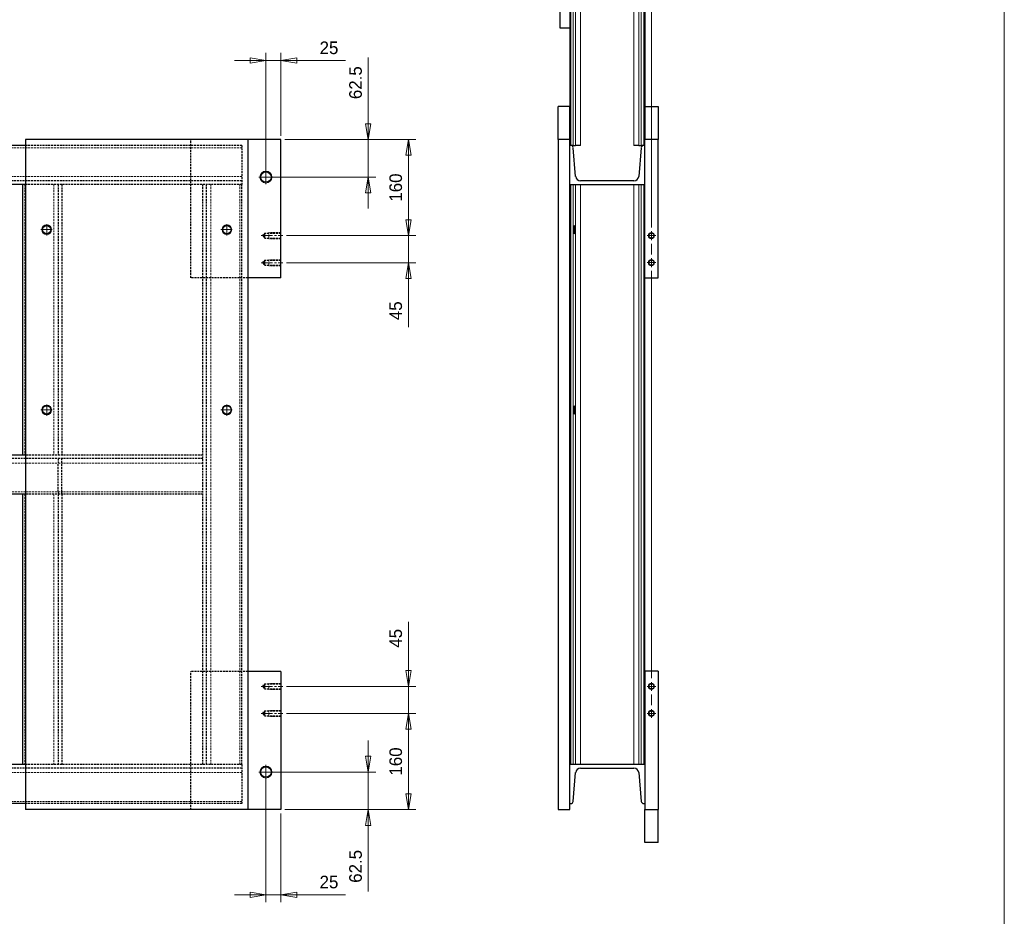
# Model space of a CAD drawing. Header units: millimetres. Extents: x -46 to 5058, y -79 to 3597.
# Tile 12 of 13: x 3341 to 4980, y 839 to 2331. Entities that reach past the tile are written whole.
import ezdxf

# ---------------------------------------------------------------- set-up
doc = ezdxf.new("R2010")
doc.units = ezdxf.units.MM
doc.linetypes.add('CENTER2', pattern=[28.575, 19.05, -3.175, 3.175, -3.175])
doc.linetypes.add('HIDDEN2', pattern=[4.7625, 3.175, -1.5875])
doc.layers.get('0').update_dxf_attribs({"color": 157, "lineweight": 0})
doc.styles.add('Default', font='txt')
doc.dimstyles.new('Default', dxfattribs={"dimtxt": 3.5, "dimasz": 4.375, "dimexe": 2.1, "dimexo": 1.05, "dimgap": 1.75, "dimtad": 1, "dimdsep": 46, "dimtxsty": 'Default', "dimblk": 'CLOSED', "dimcen": 0.09, "dimclrt": 13, "dimadec": 0, "dimazin": 0, "dimtfac": 0.4, "dimtdec": 3, "dimtmove": 0, "dimatfit": 3, "dimldrblk": 'CLOSED', "dimfxl": 10.01, "dimtolj": 1, "dimarcsym": 0})

# ---------------------------------------------------------------- blocks, each defined once
blk = doc.blocks.new('_Closed')
at = {"color": 0, "linetype": 'ByBlock', "lineweight": -2}
for p, q in [((-1, 0.166667), (0, 0)), ((-1, 0.166667), (-1, -0.166667)), ((0, 0), (-1, -0.166667)), ((0, 0), (-1, 0))]:
    blk.add_line(p, q, dxfattribs=at)
blk = doc.blocks.new('*D20')
at = {"color": 0, "linetype": 'Continuous', "lineweight": -2}
for p, q in [((3782.1, 2131.8), (4000.6, 2131.8)), ((3988, 2105.5), (3988, 1998)), ((3785.1, 1971.8), (4000.6, 1971.8))]:
    blk.add_line(p, q, dxfattribs=at)
at = {"layer": 'Defpoints', "color": 0}
for p in [(3775.8, 2131.8), (3778.8, 1971.8), (3988, 1971.8)]:
    blk.add_point(p, dxfattribs=at)
at = {"color": 0, "lineweight": -2, "xscale": 26.25, "yscale": 26.25, "zscale": 26.25}
for p, rotation in [((3988, 2131.8), 90), ((3988, 1971.8), 270)]:
    blk.add_blockref('_Closed', p, dxfattribs=dict(at, rotation=rotation))
at = {"color": 13, "lineweight": 0, "insert": (3967, 2051.8), "char_height": 21, "attachment_point": 5, "rotation": 90, "style": 'Default'}
blk.add_mtext('\\A1;160', dxfattribs=at)
blk = doc.blocks.new('*D21')
at = {"color": 0, "linetype": 'Continuous', "lineweight": -2}
for p, q in [((3988, 1998), (3988, 2024.3)), ((3785.1, 1971.8), (4000.6, 1971.8)), ((3988, 1971.8), (3988, 1926.8)), ((3785.1, 1926.8), (4000.6, 1926.8)), ((3988, 1926.8), (3988, 1819.3)), ((3988, 1900.5), (3988, 1874.3))]:
    blk.add_line(p, q, dxfattribs=at)
at = {"layer": 'Defpoints', "color": 0}
for p in [(3778.8, 1971.8), (3778.8, 1926.8), (3988, 1926.8)]:
    blk.add_point(p, dxfattribs=at)
at = {"color": 0, "lineweight": -2, "xscale": 26.25, "yscale": 26.25, "zscale": 26.25}
for p, rotation in [((3988, 1971.8), 270), ((3988, 1926.8), 90)]:
    blk.add_blockref('_Closed', p, dxfattribs=dict(at, rotation=rotation))
at = {"color": 13, "lineweight": 0, "insert": (3967, 1846.8), "char_height": 21, "attachment_point": 5, "rotation": 90, "style": 'Default'}
blk.add_mtext('\\A1;45', dxfattribs=at)
blk = doc.blocks.new('*D22')
at = {"color": 0, "linetype": 'Continuous', "lineweight": -2}
for p, q in [((3921.1, 2131.8), (3921.1, 2268.3)), ((3921.1, 2158), (3921.1, 2184.3)), ((3782.1, 2131.8), (3933.7, 2131.8)), ((3921.1, 2069.3), (3921.1, 2131.8)), ((3757.1, 2069.3), (3933.7, 2069.3)), ((3921.1, 2043), (3921.1, 2016.8))]:
    blk.add_line(p, q, dxfattribs=at)
at = {"layer": 'Defpoints', "color": 0}
for p in [(3775.8, 2131.8), (3921.1, 2131.8), (3750.8, 2069.3)]:
    blk.add_point(p, dxfattribs=at)
at = {"color": 0, "lineweight": -2, "xscale": 26.25, "yscale": 26.25, "zscale": 26.25}
for p, rotation in [((3921.1, 2131.8), 270), ((3921.1, 2069.3), 90)]:
    blk.add_blockref('_Closed', p, dxfattribs=dict(at, rotation=rotation))
at = {"color": 13, "lineweight": 0, "insert": (3900.1, 2226.3), "char_height": 21, "attachment_point": 5, "rotation": 90, "style": 'Default'}
blk.add_mtext('\\A1;62.5', dxfattribs=at)
blk = doc.blocks.new('*D23')
at = {"color": 0, "linetype": 'Continuous', "lineweight": -2}
for p, q in [((3724.6, 2263.2), (3698.3, 2263.2)), ((3750.8, 2075.6), (3750.8, 2275.8)), ((3775.8, 2263.2), (3750.8, 2263.2)), ((3775.8, 2138.1), (3775.8, 2275.8)), ((3775.8, 2263.2), (3883.3, 2263.2)), ((3802.1, 2263.2), (3828.3, 2263.2))]:
    blk.add_line(p, q, dxfattribs=at)
at = {"layer": 'Defpoints', "color": 0}
for p in [(3750.8, 2263.2), (3775.8, 2131.8), (3750.8, 2069.3)]:
    blk.add_point(p, dxfattribs=at)
at = {"color": 0, "lineweight": -2, "xscale": 26.25, "yscale": 26.25, "zscale": 26.25}
blk.add_blockref('_Closed', (3750.8, 2263.2), dxfattribs=at)
at = {"color": 0, "lineweight": -2, "xscale": 26.25, "yscale": 26.25, "zscale": 26.25, "rotation": 180}
blk.add_blockref('_Closed', (3775.8, 2263.2), dxfattribs=at)
at = {"color": 13, "lineweight": 0, "insert": (3855.8, 2284.2), "char_height": 21, "attachment_point": 5, "style": 'Default'}
blk.add_mtext('\\A1;25', dxfattribs=at)
blk = doc.blocks.new('*D28')
at = {"color": 0, "linetype": 'Continuous', "lineweight": -2}
for p, q in [((3921.1, 1105.5), (3921.1, 1131.8)), ((3757.1, 1079.3), (3933.7, 1079.3)), ((3921.1, 1079.3), (3921.1, 1016.8)), ((3782.1, 1016.8), (3933.7, 1016.8)), ((3921.1, 1016.8), (3921.1, 880.3)), ((3921.1, 990.5), (3921.1, 964.3))]:
    blk.add_line(p, q, dxfattribs=at)
at = {"layer": 'Defpoints', "color": 0}
for p in [(3750.8, 1079.3), (3775.8, 1016.8), (3921.1, 1016.8)]:
    blk.add_point(p, dxfattribs=at)
at = {"color": 0, "lineweight": -2, "xscale": 26.25, "yscale": 26.25, "zscale": 26.25}
for p, rotation in [((3921.1, 1079.3), 270), ((3921.1, 1016.8), 90)]:
    blk.add_blockref('_Closed', p, dxfattribs=dict(at, rotation=rotation))
at = {"color": 13, "lineweight": 0, "insert": (3900.1, 922.3), "char_height": 21, "attachment_point": 5, "rotation": 90, "style": 'Default'}
blk.add_mtext('\\A1;62.5', dxfattribs=at)
blk = doc.blocks.new('*D29')
at = {"color": 0, "linetype": 'Continuous', "lineweight": -2}
for p, q in [((3785.1, 1176.8), (4000.6, 1176.8)), ((3988, 1043), (3988, 1150.5)), ((3782.1, 1016.8), (4000.6, 1016.8))]:
    blk.add_line(p, q, dxfattribs=at)
at = {"layer": 'Defpoints', "color": 0}
for p in [(3778.8, 1176.8), (3988, 1176.8), (3775.8, 1016.8)]:
    blk.add_point(p, dxfattribs=at)
at = {"color": 0, "lineweight": -2, "xscale": 26.25, "yscale": 26.25, "zscale": 26.25}
for p, rotation in [((3988, 1176.8), 90), ((3988, 1016.8), 270)]:
    blk.add_blockref('_Closed', p, dxfattribs=dict(at, rotation=rotation))
at = {"color": 13, "lineweight": 0, "insert": (3967, 1096.8), "char_height": 21, "attachment_point": 5, "rotation": 90, "style": 'Default'}
blk.add_mtext('\\A1;160', dxfattribs=at)
blk = doc.blocks.new('*D30')
at = {"color": 0, "linetype": 'Continuous', "lineweight": -2}
for p, q in [((3988, 1221.8), (3988, 1329.3)), ((3988, 1248), (3988, 1274.3)), ((3785.1, 1221.8), (4000.6, 1221.8)), ((3988, 1176.8), (3988, 1221.8)), ((3785.1, 1176.8), (4000.6, 1176.8)), ((3988, 1150.5), (3988, 1124.3))]:
    blk.add_line(p, q, dxfattribs=at)
at = {"layer": 'Defpoints', "color": 0}
for p in [(3778.8, 1221.8), (3988, 1221.8), (3778.8, 1176.8)]:
    blk.add_point(p, dxfattribs=at)
at = {"color": 0, "lineweight": -2, "xscale": 26.25, "yscale": 26.25, "zscale": 26.25}
for p, rotation in [((3988, 1221.8), 270), ((3988, 1176.8), 90)]:
    blk.add_blockref('_Closed', p, dxfattribs=dict(at, rotation=rotation))
at = {"color": 13, "lineweight": 0, "insert": (3967, 1301.8), "char_height": 21, "attachment_point": 5, "rotation": 90, "style": 'Default'}
blk.add_mtext('\\A1;45', dxfattribs=at)
blk = doc.blocks.new('*D31')
at = {"color": 0, "linetype": 'Continuous', "lineweight": -2}
for p, q in [((3750.8, 1073), (3750.8, 862.5)), ((3775.8, 1010.5), (3775.8, 862.5)), ((3724.6, 875.1), (3698.3, 875.1)), ((3775.8, 875.1), (3750.8, 875.1)), ((3775.8, 875.1), (3883.3, 875.1)), ((3802.1, 875.1), (3828.3, 875.1))]:
    blk.add_line(p, q, dxfattribs=at)
at = {"layer": 'Defpoints', "color": 0}
for p in [(3750.8, 1079.3), (3775.8, 1016.8), (3750.8, 875.1)]:
    blk.add_point(p, dxfattribs=at)
at = {"color": 0, "lineweight": -2, "xscale": 26.25, "yscale": 26.25, "zscale": 26.25}
blk.add_blockref('_Closed', (3750.8, 875.1), dxfattribs=at)
at = {"color": 0, "lineweight": -2, "xscale": 26.25, "yscale": 26.25, "zscale": 26.25, "rotation": 180}
blk.add_blockref('_Closed', (3775.8, 875.1), dxfattribs=at)
at = {"color": 13, "lineweight": 0, "insert": (3855.8, 896.1), "char_height": 21, "attachment_point": 5, "style": 'Default'}
blk.add_mtext('\\A1;25', dxfattribs=at)
blk = doc.blocks.new('FORMAT')
at = {"color": 157, "linetype": 'Continuous', "lineweight": 0, "true_color": 0x44607b}
blk.add_line((4980, 60), (4980, 3504), dxfattribs=at)
blk = doc.blocks.new('.TD_DIMENSION_2', base_point=(4313.7, 1190.3))
at = {"color": 190, "linetype": 'Continuous', "true_color": 0x801eff}
for p, q in [((4392.5, 3070.6), (4392.5, 2820.3)), ((4403.5, 3070.6), (4403.5, 2973.1)), ((4353.1, 3058), (4392.5, 3058)), ((4392.5, 3058), (4403.5, 3058)), ((4403.5, 3058), (4485.8, 3058)), ((4392.5, 2793.2), (4392.5, 2775.3)), ((4392.5, 2748.2), (4392.5, 1985.3)), ((4392.5, 1958.2), (4392.5, 1940.3)), ((4392.5, 1913.2), (4392.5, 1235.3)), ((4392.5, 1208.2), (4392.5, 1190.3))]:
    blk.add_line(p, q, dxfattribs=at)
at = {"color": 23, "linetype": 'Continuous', "true_color": 0xc98a8a}
for points in [[(4366.2, 3063.1), (4392.5, 3058), (4366.2, 3052.9), (4366.2, 3063.1)], [(4429.7, 3063.1), (4403.5, 3058), (4429.7, 3052.9), (4429.7, 3063.1)]]:
    blk.add_lwpolyline(points, dxfattribs=at)
at = {"color": 23, "linetype": 'Continuous', "true_color": 0xc98a8a, "style": 'Default'}
blk.add_text('11', height=21, dxfattribs=at).set_placement((4444.9, 3068.5))
blk = doc.blocks.new('b', base_point=(4035.8, 1581.3))
at = {"color": 157, "linetype": 'Continuous', "lineweight": 30, "true_color": 0x44607b}
for p, q in [((4237.5, 2966.8), (4256.5, 2966.8)), ((4237.5, 2966.8), (4237.5, 2596.8)), ((4256.5, 2966.8), (4256.5, 2596.8)), ((4256.5, 2956.8), (4258.2, 2956.8)), ((4258.2, 2956.8), (4262.2, 2956.8)), ((4262.2, 2956.8), (4266.4, 2956.8)), ((4266.4, 2956.8), (4274.4, 2956.8)), ((4274.4, 2956.8), (4363.5, 2956.8)), ((4363.5, 2956.8), (4371.5, 2956.8)), ((4371.5, 2956.8), (4375.7, 2956.8)), ((4375.7, 2956.8), (4379.7, 2956.8)), ((4379.7, 2956.8), (4381.5, 2956.8)), ((4403.5, 2966.8), (4381.5, 2966.8)), ((4381.5, 2736.8), (4381.5, 2966.8)), ((4403.5, 2736.8), (4403.5, 2966.8)), ((4381.5, 2736.8), (4403.5, 2736.8)), ((4381.5, 2736.8), (4381.5, 2186.8)), ((4237.5, 2596.8), (4256.5, 2596.8)), ((4256.5, 2596.8), (4256.5, 2186.8)), ((4240.5, 2316.8), (4240.5, 2546.8)), ((4256.5, 2546.8), (4240.5, 2546.8)), ((4256.5, 2316.8), (4240.5, 2316.8)), ((4256.5, 2186.8), (4237.5, 2186.8)), ((4237.5, 2131.8), (4237.5, 2186.8)), ((4256.5, 2131.8), (4256.5, 2186.8)), ((4381.5, 2186.8), (4403.5, 2186.8)), ((4381.5, 2186.8), (4381.5, 2131.8)), ((4403.5, 2186.8), (4403.5, 2131.8)), ((4256.5, 2131.8), (4237.5, 2131.8)), ((4237.5, 2131.8), (4237.5, 1016.8)), ((4256.5, 1016.8), (4256.5, 2131.8)), ((4403.5, 2131.8), (4381.5, 2131.8)), ((4381.5, 1901.8), (4381.5, 2131.8)), ((4403.5, 1901.8), (4403.5, 2131.8)), ((4258.2, 2121.8), (4256.5, 2121.8)), ((4262.2, 2121.8), (4258.2, 2121.8)), ((4262.2, 2121.8), (4266.4, 2121.8)), ((4266.4, 2070.1), (4262.2, 2118.1)), ((4274.4, 2121.8), (4266.4, 2121.8)), ((4371.5, 2121.8), (4363.5, 2121.8)), ((4371.5, 2121.8), (4375.7, 2121.8)), ((4375.7, 2118.1), (4371.5, 2070.1)), ((4379.7, 2121.8), (4375.7, 2121.8)), ((4381.5, 2121.8), (4379.7, 2121.8)), ((4256.5, 2056.8), (4381.5, 2056.8)), ((4363.5, 2062.8), (4274.4, 2062.8)), ((4381.5, 1901.8), (4403.5, 1901.8)), ((4381.5, 1246.8), (4381.5, 1901.8)), ((4403.5, 1246.8), (4381.5, 1246.8)), ((4381.5, 1246.8), (4381.5, 1016.8)), ((4403.5, 1246.8), (4403.5, 1016.8)), ((4381.5, 1091.8), (4256.5, 1091.8)), ((4274.4, 1085.8), (4363.5, 1085.8)), ((4262.2, 1030.4), (4266.4, 1078.5)), ((4371.5, 1078.5), (4375.7, 1030.4)), ((4237.5, 1016.8), (4256.5, 1016.8)), ((4256.5, 1026.8), (4258.2, 1026.8)), ((4379.7, 1026.8), (4381.5, 1026.8)), ((4381.5, 1016.8), (4403.5, 1016.8)), ((4381.5, 961.8), (4381.5, 1016.8)), ((4403.5, 961.8), (4403.5, 1016.8)), ((4403.5, 961.8), (4381.5, 961.8))]:
    blk.add_line(p, q, dxfattribs=at)
at = {"color": 52, "linetype": 'Continuous', "lineweight": 0, "true_color": 0xdcdc00}
for p, q in [((4258.2, 2956.8), (4258.2, 2121.8)), ((4262.2, 2956.8), (4262.2, 2714.9)), ((4266.4, 2956.8), (4266.4, 2121.8)), ((4274.4, 2956.8), (4274.4, 2121.8)), ((4363.5, 2956.8), (4363.5, 2121.8)), ((4371.5, 2956.8), (4371.5, 2121.8)), ((4375.7, 2956.8), (4375.7, 2121.8)), ((4379.7, 2956.8), (4379.7, 2121.8)), ((4262.2, 2708.7), (4262.2, 2634.9)), ((4262.2, 2628.7), (4262.2, 2121.8)), ((4258.2, 1091.8), (4258.2, 2056.8)), ((4262.2, 1091.8), (4262.2, 2056.8)), ((4266.4, 1091.8), (4266.4, 2056.8)), ((4274.4, 1091.8), (4274.4, 2056.8)), ((4363.5, 1091.8), (4363.5, 2056.8)), ((4371.5, 1091.8), (4371.5, 2056.8)), ((4375.7, 1091.8), (4375.7, 2056.8)), ((4379.7, 1091.8), (4379.7, 2056.8))]:
    blk.add_line(p, q, dxfattribs=at)
at = {"color": 190, "linetype": 'CENTER2', "lineweight": 0, "true_color": 0x801eff}
for p, q in [((4385.2, 2806.8), (4399.7, 2806.8)), ((4392.5, 2799.5), (4392.5, 2814)), ((4385.2, 2761.8), (4399.7, 2761.8)), ((4392.5, 2754.5), (4392.5, 2769)), ((4385.2, 1971.8), (4399.7, 1971.8)), ((4392.5, 1964.5), (4392.5, 1979)), ((4385.2, 1926.8), (4399.7, 1926.8)), ((4392.5, 1919.5), (4392.5, 1934)), ((4385.2, 1221.8), (4399.7, 1221.8)), ((4392.5, 1214.5), (4392.5, 1229)), ((4392.5, 1169.5), (4392.5, 1184)), ((4385.2, 1176.8), (4399.7, 1176.8))]:
    blk.add_line(p, q, dxfattribs=at)
at = {"color": 52, "linetype": 'Continuous', "lineweight": 0, "true_color": 0xdcdc00}
for centre in [(4392.5, 2806.8), (4392.5, 2761.8), (4392.5, 1971.8), (4392.5, 1926.8), (4392.5, 1221.8), (4392.5, 1176.8)]:
    blk.add_circle(centre, 5, dxfattribs=at)
at = {"color": 157, "linetype": 'Continuous', "lineweight": 30, "true_color": 0x44607b}
for centre in [(4392.5, 2806.8), (4392.5, 2761.8), (4392.5, 1971.8), (4392.5, 1926.8), (4392.5, 1221.8), (4392.5, 1176.8)]:
    blk.add_circle(centre, 4.25, dxfattribs=at)
for centre, radius, start, end in [((4258.2, 2117.8), 4, 5, 90), ((4379.7, 2117.8), 4, 90, 175), ((4274.4, 2070.8), 8, 185, 270), ((4363.5, 2070.8), 8, 270, 355), ((4274.4, 1077.8), 8, 90, 175), ((4363.5, 1077.8), 8, 5, 90), ((4258.2, 1030.8), 4, 270, 355), ((4379.7, 1030.8), 4, 185, 270)]:
    blk.add_arc(centre, radius, start, end, dxfattribs=at)
at = {"color": 157, "linetype": 'Continuous', "lineweight": 30, "true_color": 0x44607b, "extrusion": (0, 0, -1)}
for centre in [(4262.3, 2711.8), (4262.3, 2631.8)]:
    blk.add_ellipse(centre, major_axis=(0, 3.38), ratio=0.087489, start_param=5.872114, end_param=9.83585, dxfattribs=at)
for centre in [(4264.1, 1981.8), (4264.1, 1681.8)]:
    blk.add_ellipse(centre, major_axis=(0, 7), ratio=0.087489, dxfattribs=at)
at = {"color": 157, "linetype": 'Continuous', "lineweight": 30, "true_color": 0x44607b}
for points, knots in [([(4261.4, 2711.8), (4261.4, 2711.9), (4261.4, 2712.2), (4261.5, 2712.9), (4261.8, 2713.6), (4262, 2714.3), (4262.1, 2714.7), (4262.2, 2714.8), (4262.2, 2714.9)], [0, 0, 0, 0, 0.431344, 0.912427, 1.993291, 3.007636, 3.573072, 3.999313, 3.999313, 3.999313, 3.999313]), ([(4262.2, 2708.7), (4262.2, 2708.7), (4262.1, 2708.9), (4262, 2709.3), (4261.8, 2709.9), (4261.5, 2710.7), (4261.4, 2711.3), (4261.4, 2711.6), (4261.4, 2711.8)], [0, 0, 0, 0, 0.426241, 0.991677, 2.006022, 3.086886, 3.567968, 3.999313, 3.999313, 3.999313, 3.999313]), ([(4261.4, 2631.8), (4261.4, 2631.9), (4261.4, 2632.2), (4261.5, 2632.9), (4261.8, 2633.6), (4262, 2634.3), (4262.1, 2634.7), (4262.2, 2634.8), (4262.2, 2634.9)], [0, 0, 0, 0, 0.431344, 0.912427, 1.993291, 3.007636, 3.573072, 3.999313, 3.999313, 3.999313, 3.999313]), ([(4262.2, 2628.7), (4262.2, 2628.7), (4262.1, 2628.9), (4262, 2629.3), (4261.8, 2629.9), (4261.5, 2630.7), (4261.4, 2631.3), (4261.4, 2631.6), (4261.4, 2631.8)], [0, 0, 0, 0, 0.426241, 0.991677, 2.006022, 3.086886, 3.567968, 3.999313, 3.999313, 3.999313, 3.999313])]:
    blk.add_open_spline(points, degree=3, knots=knots, dxfattribs=at)
at = {"color": 190, "linetype": 'Continuous', "lineweight": 0, "true_color": 0x801eff}
blk.add_blockref('.TD_DIMENSION_2', (4313.7, 1190.3), dxfattribs=at)
blk = doc.blocks.new('a', base_point=(940.226, 921.648))
at = {"color": 157, "linetype": 'Continuous', "lineweight": 30, "true_color": 0x44607b}
for p, q in [((3350.841, 2131.764), (3350.841, 1016.764)), ((3720.841, 2131.764), (3350.841, 2131.764)), ((3775.841, 2131.764), (3720.841, 2131.764)), ((3720.841, 2131.764), (3720.841, 1016.764)), ((3775.841, 1901.764), (3775.841, 2131.764)), ((3350.841, 2121.764), (3078.341, 2121.764)), ((3350.841, 2056.764), (3078.341, 2056.764)), ((3345.841, 2056.764), (3345.841, 1606.764)), ((3775.841, 1901.764), (3720.841, 1901.764)), ((3350.841, 1606.764), (3300.841, 1606.764)), ((3350.841, 1541.764), (3300.841, 1541.764)), ((3345.841, 1541.764), (3345.841, 1091.764)), ((3775.841, 1246.764), (3720.841, 1246.764)), ((3775.841, 1246.764), (3775.841, 1016.764)), ((3350.841, 1091.764), (3300.841, 1091.764)), ((3350.841, 1026.764), (3300.841, 1026.764)), ((3720.841, 1016.764), (3350.841, 1016.764)), ((3775.841, 1016.764), (3720.841, 1016.764))]:
    blk.add_line(p, q, dxfattribs=at)
at = {"color": 72, "linetype": 'HIDDEN2', "lineweight": 30, "true_color": 0x60bf00}
for p, q in [((3625.841, 1901.764), (3625.841, 2131.764)), ((3710.841, 2121.764), (3350.841, 2121.764)), ((3710.841, 2121.764), (3710.841, 2056.764)), ((3710.841, 2062.764), (1060.841, 2062.764)), ((3710.841, 2056.764), (3350.841, 2056.764)), ((3404.841, 2056.764), (3404.841, 1606.764)), ((3410.841, 2056.764), (3410.841, 1606.764)), ((3645.841, 1091.764), (3645.841, 2056.764)), ((3651.841, 1091.764), (3651.841, 2056.764)), ((3710.841, 1091.764), (3710.841, 2056.764)), ((3745.788, 1971.764), (3748.241, 1976.014)), ((3745.788, 1971.764), (3748.241, 1967.514)), ((3748.241, 1976.014), (3775.841, 1976.014)), ((3748.241, 1976.014), (3748.241, 1967.514)), ((3748.241, 1967.514), (3775.841, 1967.514)), ((3745.788, 1926.764), (3748.241, 1931.014)), ((3745.788, 1926.764), (3748.241, 1922.514)), ((3748.241, 1931.014), (3775.841, 1931.014)), ((3748.241, 1931.014), (3748.241, 1922.514)), ((3748.241, 1922.514), (3775.841, 1922.514)), ((3720.841, 1901.764), (3625.841, 1901.764)), ((3645.841, 1606.764), (3350.841, 1606.764)), ((3645.841, 1600.764), (1125.841, 1600.764)), ((3404.841, 1600.764), (3404.841, 1593.461)), ((3404.841, 1545.415), (3404.841, 1593.461)), ((3410.841, 1593.461), (3410.841, 1600.764)), ((3410.841, 1545.415), (3410.841, 1593.461)), ((3645.841, 1541.764), (3350.841, 1541.764)), ((3404.841, 1545.415), (3404.841, 1541.764)), ((3404.841, 1541.764), (3404.841, 1091.764)), ((3410.841, 1541.764), (3410.841, 1545.415)), ((3410.841, 1541.764), (3410.841, 1091.764)), ((3625.841, 1016.764), (3625.841, 1246.764)), ((3720.841, 1246.764), (3625.841, 1246.764)), ((3745.788, 1221.764), (3748.241, 1226.014)), ((3745.788, 1221.764), (3748.241, 1217.514)), ((3748.241, 1226.014), (3775.841, 1226.014)), ((3748.241, 1226.014), (3748.241, 1217.514)), ((3748.241, 1217.514), (3775.841, 1217.514)), ((3745.788, 1176.764), (3748.241, 1181.014)), ((3748.241, 1181.014), (3775.841, 1181.014)), ((3748.241, 1181.014), (3748.241, 1172.514)), ((3745.788, 1176.764), (3748.241, 1172.514)), ((3748.241, 1172.514), (3775.841, 1172.514)), ((3710.841, 1085.764), (1060.841, 1085.764)), ((3710.841, 1091.764), (3350.841, 1091.764)), ((3710.841, 1091.764), (3710.841, 1026.764)), ((3710.841, 1026.764), (3350.841, 1026.764))]:
    blk.add_line(p, q, dxfattribs=at)
at = {"color": 52, "linetype": 'HIDDEN2', "lineweight": 0, "true_color": 0xdcdc00}
for p, q in [((3710.841, 2118.112), (1060.841, 2118.112)), ((3710.841, 2070.066), (1060.841, 2070.066)), ((3349.493, 2056.764), (3349.493, 1606.764)), ((3397.539, 2056.764), (3397.539, 1606.764)), ((3659.144, 1091.764), (3659.144, 2056.764)), ((3707.19, 1091.764), (3707.19, 2056.764)), ((3775.841, 1976.764), (3755.841, 1976.764)), ((3755.841, 1976.764), (3755.841, 1966.764)), ((3775.841, 1966.764), (3755.841, 1966.764)), ((3775.841, 1931.764), (3755.841, 1931.764)), ((3755.841, 1931.764), (3755.841, 1921.764)), ((3775.841, 1921.764), (3755.841, 1921.764)), ((3645.841, 1593.461), (1125.841, 1593.461)), ((3645.841, 1545.415), (1125.841, 1545.415)), ((3349.493, 1541.764), (3349.493, 1091.764)), ((3397.539, 1541.764), (3397.539, 1091.764)), ((3775.841, 1226.764), (3755.841, 1226.764)), ((3755.841, 1226.764), (3755.841, 1216.764)), ((3775.841, 1216.764), (3755.841, 1216.764)), ((3775.841, 1181.764), (3755.841, 1181.764)), ((3755.841, 1181.764), (3755.841, 1171.764)), ((3775.841, 1171.764), (3755.841, 1171.764)), ((3710.841, 1078.461), (1398.759, 1078.461)), ((3710.841, 1030.415), (1060.841, 1030.415))]:
    blk.add_line(p, q, dxfattribs=at)
at = {"color": 190, "linetype": 'CENTER2', "lineweight": 0, "true_color": 0x801eff}
for p, q in [((3739.092, 2069.264), (3762.592, 2069.264)), ((3750.842, 2057.514), (3750.842, 2081.014)), ((3385.842, 1971.764), (3385.842, 1991.764)), ((3685.842, 1971.764), (3685.842, 1991.764)), ((3375.842, 1981.764), (3395.842, 1981.764)), ((3675.842, 1981.764), (3695.842, 1981.764)), ((3742.788, 1971.764), (3778.841, 1971.764)), ((3742.788, 1926.764), (3778.841, 1926.764)), ((3385.842, 1671.764), (3385.842, 1691.764)), ((3685.842, 1671.764), (3685.842, 1691.764)), ((3375.842, 1681.764), (3395.842, 1681.764)), ((3675.842, 1681.764), (3695.842, 1681.764)), ((3742.788, 1221.764), (3778.841, 1221.764)), ((3742.788, 1176.764), (3778.841, 1176.764)), ((3750.842, 1067.514), (3750.842, 1091.014)), ((3739.092, 1079.264), (3762.592, 1079.264))]:
    blk.add_line(p, q, dxfattribs=at)
at = {"color": 52, "linetype": 'Continuous', "lineweight": 0, "true_color": 0xdcdc00}
for centre, radius in [((3750.841, 2069.264), 10), ((3385.841, 1981.764), 8), ((3685.841, 1981.764), 8), ((3385.841, 1681.764), 8), ((3685.841, 1681.764), 8), ((3750.841, 1079.264), 10)]:
    blk.add_circle(centre, radius, dxfattribs=at)
at = {"color": 157, "linetype": 'Continuous', "lineweight": 30, "true_color": 0x44607b}
for centre, radius in [((3750.841, 2069.264), 8.75), ((3385.841, 1981.764), 7), ((3685.841, 1981.764), 7), ((3385.841, 1681.764), 7), ((3685.841, 1681.764), 7), ((3750.841, 1079.264), 8.75)]:
    blk.add_circle(centre, radius, dxfattribs=at)
at = {"color": 72, "linetype": 'HIDDEN2', "lineweight": 30, "true_color": 0x60bf00}
for centre in [(3385.841, 1981.764), (3685.841, 1981.764), (3385.841, 1681.764), (3685.841, 1681.764)]:
    blk.add_circle(centre, 7, dxfattribs=at)
at = {"color": 190, "linetype": 'Continuous', "lineweight": 0, "true_color": 0x801eff}
for base, p1, p2, picture, middle in [((3750.842, 2263.23), (3775.842, 2131.764), (3750.842, 2069.264), '*D23', (3855.842, 2263.23)), ((3750.842, 875.073), (3775.842, 1016.764), (3750.842, 1079.264), '*D31', (3855.842, 875.073))]:
    dim = blk.add_linear_dim(base=base, p1=p1, p2=p2, dimstyle='Default', override={"dimtxt": 21, "dimasz": 26.25, "dimexe": 12.6, "dimexo": 6.3, "dimgap": 10.5, "dimjust": 0, "dimpost": '', "dimse1": 0, "dimse2": 0, "dimtfac": 0.7, "dimtmove": 0}, dxfattribs=at)
    dim.commit()
    dim.dimension.update_dxf_attribs({"geometry": picture, "text_midpoint": middle, "dimtype": 160})
for base, p1, p2, angle, override, picture, middle, dimtype in [((3921.135, 2131.764), (3750.842, 2069.264), (3775.842, 2131.764), 90, {"dimtxt": 21, "dimasz": 26.25, "dimexe": 12.6, "dimexo": 6.3, "dimgap": 10.5, "dimpost": '', "dimtfac": 0.7, "dimtmove": 0}, '*D22', (3921.135, 2226.264), 160), ((3988.033, 1971.764), (3775.842, 2131.764), (3778.841, 1971.764), 90, {"dimtxt": 21, "dimasz": 26.25, "dimexe": 12.6, "dimexo": 6.3, "dimgap": 10.5, "dimjust": 0, "dimpost": '', "dimse1": 0, "dimse2": 0, "dimtfac": 0.7, "dimtmove": 0}, '*D20', (3988.033, 2051.764), 160), ((3988.033, 1926.764), (3778.841, 1971.764), (3778.841, 1926.764), 270, {"dimtxt": 21, "dimasz": 26.25, "dimexe": 12.6, "dimexo": 6.3, "dimgap": 10.5, "dimjust": 0, "dimpost": '', "dimse1": 0, "dimse2": 0, "dimtfac": 0.7, "dimtmove": 0}, '*D21', (3988.033, 1846.764), 161), ((3988.033, 1221.764), (3778.841, 1176.764), (3778.841, 1221.764), 90, {"dimtxt": 21, "dimasz": 26.25, "dimexe": 12.6, "dimexo": 6.3, "dimgap": 10.5, "dimpost": '', "dimtfac": 0.7, "dimtmove": 0}, '*D30', (3988.033, 1301.764), 161), ((3988.033, 1176.764), (3775.842, 1016.764), (3778.841, 1176.764), 90, {"dimtxt": 21, "dimasz": 26.25, "dimexe": 12.6, "dimexo": 6.3, "dimgap": 10.5, "dimpost": '', "dimtfac": 0.7, "dimtmove": 0}, '*D29', (3988.033, 1096.764), 160), ((3921.135, 1016.764), (3750.842, 1079.264), (3775.842, 1016.764), 90, {"dimtxt": 21, "dimasz": 26.25, "dimexe": 12.6, "dimexo": 6.3, "dimgap": 10.5, "dimjust": 0, "dimpost": '', "dimse1": 0, "dimse2": 0, "dimtfac": 0.7, "dimtmove": 0}, '*D28', (3921.135, 922.264), 160)]:
    dim = blk.add_linear_dim(base=base, p1=p1, p2=p2, angle=angle, dimstyle='Default', override=override, dxfattribs=at)
    dim.commit()
    dim.dimension.update_dxf_attribs({"geometry": picture, "text_midpoint": middle, "dimtype": dimtype})

msp = doc.modelspace()

# ---------------------------------------------------------------- block references
at = {"color": 190, "linetype": 'Continuous', "lineweight": 0, "true_color": 0x801eff}
msp.add_blockref('FORMAT', (0, 0), dxfattribs=at)
at = {"color": 176, "linetype": 'Continuous', "lineweight": 0, "true_color": 0x000080}
msp.add_blockref('a', (940.2, 921.6), dxfattribs=at)
at = {"color": 176, "linetype": 'CENTER2', "lineweight": 0, "true_color": 0x000080}
msp.add_blockref('b', (4035.8, 1581.3), dxfattribs=at)

doc.saveas('drawing.dxf')
